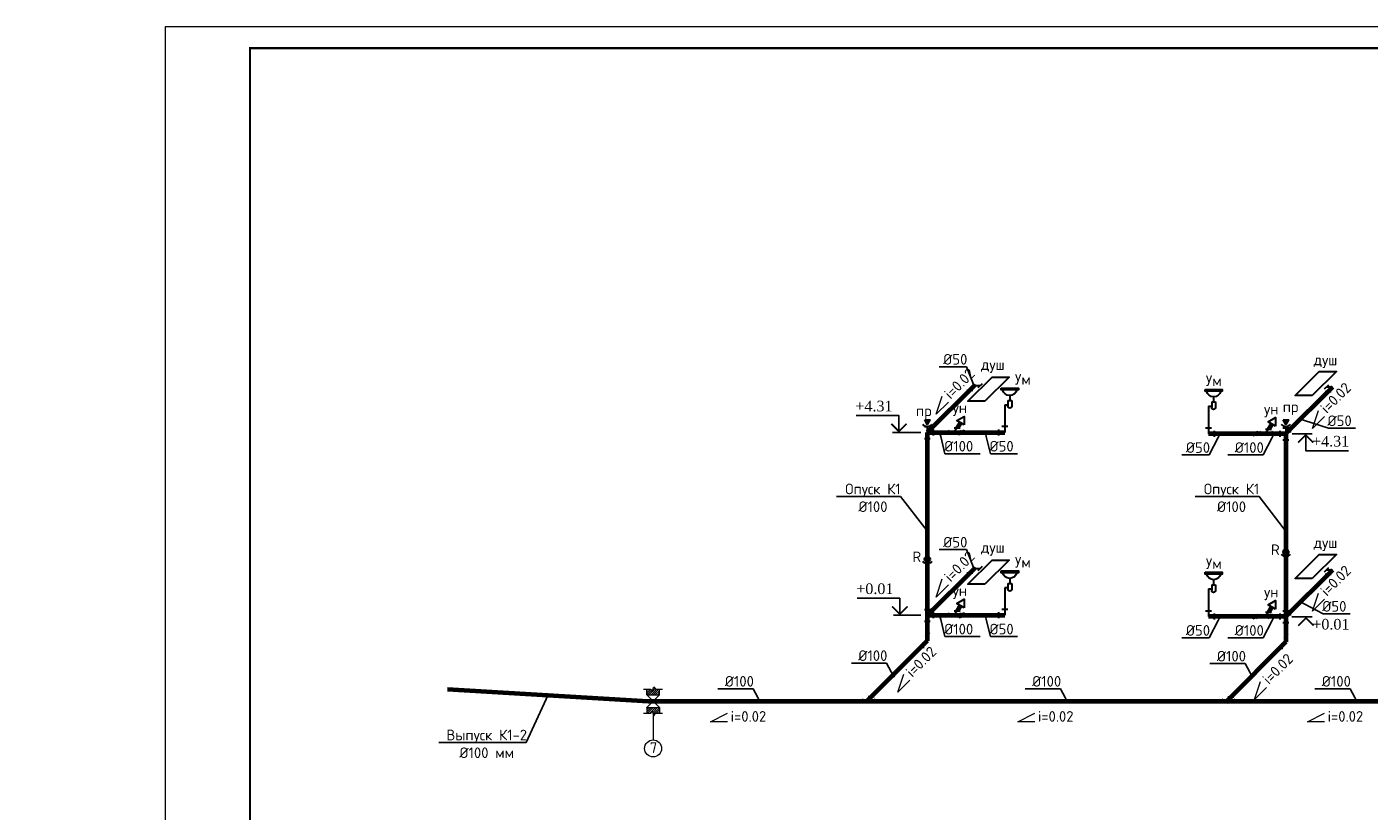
# Model space of a CAD drawing. Extents: x -4445 to 1909585, y 1860 to 289234.
# Tile 102 of 110: x 709070 to 740633, y 209371 to 227814. Entities that reach past the tile are written whole.
import ezdxf
from ezdxf import colors
from ezdxf.entities.mleader import LeaderData, LeaderLine
from ezdxf.enums import TextEntityAlignment as Align
from ezdxf.math import Vec2, Vec3

# ---------------------------------------------------------------- set-up
doc = ezdxf.new("R2010")
doc.units = 0
doc.header["$LTSCALE"] = 0.5
doc.header["$MEASUREMENT"] = 0
doc.layers.get('0').update_dxf_attribs({"linetype": 'CONTINUOUS', "lineweight": 18})
doc.layers.get('DEFPOINTS').update_dxf_attribs({"color": 2, "linetype": 'CONTINUOUS', "lineweight": 13})
doc.layers.add('U 20', color=7, linetype='CONTINUOUS')
doc.layers.add('К1', color=24, linetype='бытовая канализация', lineweight=70)
doc.styles.add('GOST', font='isocpeur.ttf')
doc.styles.add('Isocpeur', font='isocpeui.ttf', dxfattribs={"height": 250})
doc.styles.get("Standard").update_dxf_attribs({"font": 'spds.shx', "oblique": 15})
doc.styles.add('Наименование', font='times.ttf')
doc.linetypes.add('бытовая канализация', pattern='A,5,-0.5,["К1",Standard,S=0.7,R=0,X=0,Y=-0.35],-2', length=7.5)

# ---------------------------------------------------------------- blocks, each defined once
blk = doc.blocks.new('пересеч 1')
at = {"ltscale": 250}
h = blk.add_hatch(dxfattribs=at)
h.set_pattern_fill('ANSI31', color=256, scale=11.176471)
h.set_pattern_definition([(45, (324095.958, 42596.418), (-25.091892, 25.091892), [])])
h.paths.add_polyline_path([(443705, 99123), (443612, 99123), (443612, 98987), (443910, 98987), (443910, 99123), (443817, 99123), (443780, 99178), (443743, 99067)])
h.paths.add_polyline_path([(443612, 98554), (443705, 98554), (443743, 98610), (443780, 98498), (443817, 98554), (443910, 98554), (443910, 98689), (443612, 98689)])
for p, q in [((443612, 98987), (443612, 99123)), ((443910, 98987), (443910, 99123)), ((443612, 98987), (443910, 98987)), ((443612, 98689), (443612, 98554)), ((443612, 98689), (443910, 98689)), ((443910, 98689), (443910, 98554))]:
    blk.add_line(p, q, dxfattribs=at)
for points in [[(443538, 99123), (443705, 99123), (443743, 99067), (443780, 99178), (443817, 99123), (443985, 99123)], [(443538, 98554), (443705, 98554), (443743, 98610), (443780, 98498), (443817, 98554), (443985, 98554)]]:
    blk.add_lwpolyline(points, dxfattribs=at)
at = {"layer": 'DEFPOINTS', "ltscale": 250}
for p, q in [((443612, 98987), (443910, 98689)), ((443612, 98689), (443910, 98987))]:
    blk.add_line(p, q, dxfattribs=at)
blk = doc.blocks.new('_Dot')
at = {"color": 0, "linetype": 'ByBlock', "lineweight": -2}
blk.add_line((-0.5, 0), (-1, 0), dxfattribs=at)
at = {"color": 0, "linetype": 'ByBlock', "const_width": 0.5}
blk.add_lwpolyline([(-0.25, 0, 1), (0.25, 0, 1)], format="xyb", close=True, dxfattribs=at)
blk = doc.blocks.new('Умывальник схема')
at = {"color": 7, "lineweight": 30, "ltscale": 250}
for p, q in [((13263, 19024), (13263, 18903)), ((13309, 18903), (13217, 18903)), ((13217, 18903), (13217, 18770)), ((13309, 18903), (13309, 18770)), ((13384, 18805), (13309, 18805))]:
    blk.add_line(p, q, dxfattribs=at)
blk.add_lwpolyline([(13466, 19197), (13062, 19197), (13062, 19157), (13466, 19157)], close=True, dxfattribs=at)
for centre, radius, start, end in [((13264, 19196), 173, 193.0686, 346.9314), ((13263, 18770), 45.9, 180, 0.0003)]:
    blk.add_arc(centre, radius, start, end, dxfattribs=at)

msp = doc.modelspace()

# ---------------------------------------------------------------- hatches: boundary and pattern name
at = {"ltscale": 250}
h = msp.add_hatch(color=256, dxfattribs=at)
h.dxf.hatch_style = 1
h.set_gradient(color1=(0, 153, 76), color2=(0, 153, 76), tint=1)
h.paths.add_polyline_path([(730306.162, 218570.354), (730181.162, 218570.354), (730243.662, 218462.101)])
h = msp.add_hatch(color=256, dxfattribs=at)
h.dxf.hatch_style = 1
h.set_gradient(color1=(0, 153, 76), color2=(0, 153, 76), tint=1)
h.paths.add_polyline_path([(738737.299, 218570.354), (738612.299, 218570.354), (738674.799, 218462.101)])

# ---------------------------------------------------------------- linework, layer by layer
at = {"color": 26, "lineweight": 30, "ltscale": 250}
for p, q in [((731342.955, 219372.387), (731243.96, 219273.392)), ((731482.955, 219372.387), (731342.955, 219372.387)), ((731532.453, 219421.884), (731433.458, 219322.889)), ((739676.839, 219390.915), (739577.844, 219291.92)), ((731173.96, 219273.392), (731313.96, 219273.392)), ((739598.347, 219242.423), (739738.347, 219242.423)), ((739767.341, 219341.418), (739627.341, 219341.418)), ((739668.347, 219242.423), (739767.341, 219341.418)), ((732062.995, 218926.469), (732062.995, 218276.469)), ((736855.466, 218895.5), (736855.466, 218245.5)), ((730342.657, 218445.464), (730342.657, 218305.464)), ((730173.662, 218416.469), (730313.662, 218416.469)), ((730173.662, 218136.469), (730313.662, 218136.469)), ((730243.662, 218416.469), (730243.662, 218136.469)), ((730243.662, 218276.469), (730342.657, 218375.464)), ((730243.662, 218276.469), (730383.662, 218276.469)), ((730383.662, 218346.469), (730383.662, 218206.469)), ((730755.705, 218325.966), (730656.71, 218226.971)), ((730706.208, 218276.469), (730986.208, 218276.469)), ((730846.208, 218276.469), (730945.203, 218375.464)), ((731015.203, 218375.464), (730875.203, 218375.464)), ((731035.705, 218325.966), (730936.71, 218226.971)), ((731085.705, 218325.966), (730986.71, 218226.971)), ((731922.995, 218206.469), (731922.995, 218346.469)), ((732062.995, 218276.469), (731922.995, 218276.469)), ((732132.995, 218416.469), (731992.995, 218416.469)), ((732062.995, 218416.469), (732062.995, 218276.469)), ((736785.466, 218385.5), (736925.466, 218385.5)), ((736855.466, 218385.5), (736855.466, 218245.5)), ((736855.466, 218245.5), (736995.466, 218245.5)), ((736995.466, 218175.5), (736995.466, 218315.5)), ((738025.051, 218294.997), (737926.056, 218196.003)), ((738077.451, 218294.997), (737978.456, 218196.003)), ((738027.954, 218245.5), (738307.954, 218245.5)), ((738167.954, 218245.5), (738266.949, 218344.495)), ((738336.949, 218344.495), (738196.949, 218344.495)), ((738357.451, 218294.997), (738258.456, 218196.003)), ((738534.799, 218315.5), (738534.799, 218175.5)), ((738674.799, 218245.5), (738534.799, 218245.5)), ((738604.799, 218385.5), (738744.799, 218385.5)), ((738604.799, 218105.5), (738744.799, 218105.5)), ((738674.799, 218385.5), (738674.799, 218105.5)), ((738674.799, 218245.5), (738773.794, 218344.495)), ((738773.794, 218414.495), (738773.794, 218274.495)), ((731173.96, 214973.392), (731313.96, 214973.392)), ((731342.955, 215072.387), (731243.96, 214973.392)), ((731482.955, 215072.387), (731342.955, 215072.387)), ((731532.453, 215121.884), (731433.458, 215022.889)), ((739676.839, 215090.915), (739577.844, 214991.92)), ((739767.341, 215041.418), (739627.341, 215041.418)), ((739668.347, 214942.423), (739767.341, 215041.418)), ((739598.347, 214942.423), (739738.347, 214942.423)), ((732062.995, 214626.469), (732062.995, 213976.469)), ((736855.466, 214595.5), (736855.466, 213945.5)), ((730173.662, 214116.469), (730313.662, 214116.469)), ((730243.662, 214116.469), (730243.662, 213836.469)), ((730243.662, 213976.469), (730342.657, 214075.464)), ((730342.657, 214145.464), (730342.657, 214005.464)), ((730383.662, 214046.469), (730383.662, 213906.469)), ((730755.705, 214025.966), (730656.71, 213926.971)), ((730846.208, 213976.469), (730945.203, 214075.464)), ((731015.203, 214075.464), (730875.203, 214075.464)), ((731035.705, 214025.966), (730936.71, 213926.971)), ((731085.705, 214025.966), (730986.71, 213926.971)), ((731922.995, 213906.469), (731922.995, 214046.469)), ((732132.995, 214116.469), (731992.995, 214116.469)), ((732062.995, 214116.469), (732062.995, 213976.469)), ((736785.466, 214085.5), (736925.466, 214085.5)), ((736855.466, 214085.5), (736855.466, 213945.5)), ((736995.466, 213875.5), (736995.466, 214015.5)), ((738167.954, 213945.5), (738266.949, 214044.495)), ((738336.949, 214044.495), (738196.949, 214044.495)), ((738534.799, 214015.5), (738534.799, 213875.5)), ((738604.799, 214085.5), (738744.799, 214085.5)), ((738674.799, 214085.5), (738674.799, 213805.5)), ((738674.799, 213945.5), (738773.794, 214044.495)), ((738773.794, 214114.495), (738773.794, 213974.495)), ((730173.662, 213836.469), (730313.662, 213836.469)), ((730243.662, 213976.469), (730383.662, 213976.469)), ((730706.208, 213976.469), (730986.208, 213976.469)), ((732062.995, 213976.469), (731922.995, 213976.469)), ((736855.466, 213945.5), (736995.466, 213945.5)), ((738025.051, 213994.997), (737926.056, 213896.003)), ((738077.451, 213994.997), (737978.456, 213896.003)), ((738027.954, 213945.5), (738307.954, 213945.5)), ((738357.451, 213994.997), (738258.456, 213896.003)), ((738674.799, 213945.5), (738534.799, 213945.5)), ((738604.799, 213805.5), (738744.799, 213805.5)), ((730243.662, 213376.469), (730144.667, 213277.474)), ((730293.159, 213565.966), (730194.164, 213466.971)), ((730243.662, 213376.469), (730243.662, 213516.469)), ((738724.297, 213538.373), (738625.302, 213439.378)), ((738674.799, 213348.875), (738674.799, 213488.875)), ((730144.667, 213347.474), (730144.667, 213207.474)), ((738674.799, 213348.875), (738575.804, 213249.881)), ((738575.804, 213319.881), (738575.804, 213179.881)), ((728733.703, 212006.51), (728634.708, 211907.515)), ((728684.205, 211957.012), (728964.205, 211957.012)), ((728824.205, 211957.012), (728923.2, 212056.007)), ((728993.2, 212056.007), (728853.2, 212056.007)), ((729013.703, 212006.51), (728914.708, 211907.515)), ((737191.586, 212005.662), (737092.591, 211906.667)), ((737142.089, 211956.165), (737422.089, 211956.165)), ((737282.089, 211956.165), (737381.084, 212055.16)), ((737451.084, 212055.16), (737311.084, 212055.16)), ((737471.586, 212005.662), (737372.591, 211906.667))]:
    msp.add_line(p, q, dxfattribs=at)
at = {"ltscale": 250}
msp.add_line((723795.518, 211671.851), (723795.518, 211046.851), dxfattribs=at)
at = {"linetype": 'ByBlock', "lineweight": 20, "ltscale": 10}
msp.add_lwpolyline([(712318.621, 185814.276), (771718.621, 185814.276), (771718.621, 227814.276), (712318.621, 227814.276)], close=True, dxfattribs=at)
msp.add_lwpolyline([(712318.621, 185814.276), (771718.621, 185814.276), (771718.621, 227814.276), (712318.621, 227814.276)], close=True, dxfattribs=at)
at = {"ltscale": 10, "const_width": 50}
msp.add_lwpolyline([(714318.621, 186314.276), (771218.621, 186314.276), (771218.621, 227314.276), (714318.621, 227314.276)], close=True, dxfattribs=at)
msp.add_lwpolyline([(714318.621, 186314.276), (771218.621, 186314.276), (771218.621, 227314.276), (714318.621, 227314.276)], close=True, dxfattribs=at)
at = {"lineweight": 30, "ltscale": 250}
for points in [[(739295.461, 219141.907), (738895.461, 219141.907), (739461.146, 219707.593), (739861.146, 219707.593), (739295.461, 219141.907)], [(731599.365, 219009.726), (731199.365, 219009.726), (731765.05, 219575.412), (732165.05, 219575.412), (731599.365, 219009.726)], [(731599.365, 214709.726), (731199.365, 214709.726), (731765.05, 215275.412), (732165.05, 215275.412), (731599.365, 214709.726)], [(739295.461, 214841.907), (738895.461, 214841.907), (739461.146, 215407.593), (739861.146, 215407.593), (739295.461, 214841.907)]]:
    msp.add_lwpolyline(points, dxfattribs=at)
at = {"ltscale": 250}
for points in [[(730737.65, 218989.612), (730454.808, 218706.769), (730596.229, 219131.033)], [(739585.096, 218653.243), (739302.254, 218370.4), (739443.675, 218794.664)], [(730737.65, 214689.612), (730454.808, 214406.769), (730596.229, 214831.033)], [(739585.096, 214353.243), (739302.254, 214070.4), (739443.675, 214494.664)], [(729835.457, 212448.862), (729552.614, 212166.019), (729694.035, 212590.283)], [(738222.261, 212281.123), (737939.418, 211998.28), (738080.84, 212422.544)], [(725543.846, 211474.065), (725143.846, 211474.065), (725543.846, 211674.065)], [(732769.346, 211474.065), (732369.346, 211474.065), (732769.346, 211674.065)], [(739581.246, 211474.065), (739181.246, 211474.065), (739581.246, 211674.065)]]:
    msp.add_lwpolyline(points, dxfattribs=at)
at = {"lineweight": 30, "ltscale": 250}
for points in [[(730181.162, 218570.354), (730306.162, 218570.354), (730243.662, 218462.101)], [(738612.299, 218570.354), (738737.299, 218570.354), (738674.799, 218462.101)]]:
    msp.add_lwpolyline(points, close=True, dxfattribs=at)
at = {"color": 7, "lineweight": 30, "ltscale": 250}
for points in [[(731106.805, 218455.368), (730933.6, 218555.368), (731106.805, 218655.368), (731106.805, 218455.368)], [(738428.551, 218424.399), (738255.346, 218524.399), (738428.551, 218624.399), (738428.551, 218424.399)], [(731106.805, 214155.368), (730933.6, 214255.368), (731106.805, 214355.368), (731106.805, 214155.368)], [(738428.551, 214124.399), (738255.346, 214224.399), (738428.551, 214324.399), (738428.551, 214124.399)]]:
    msp.add_lwpolyline(points, dxfattribs=at)
at = {"color": 26, "lineweight": 30, "ltscale": 250}
for points in [[(730986.71, 218226.971), (731187.808, 218276.469), (731085.705, 218325.966)], [(737926.056, 218196.003), (737816.854, 218245.5), (738025.051, 218294.997)], [(730986.71, 213926.971), (731187.808, 213976.469), (731085.705, 214025.966)], [(737926.056, 213896.003), (737816.854, 213945.5), (738025.051, 213994.997)]]:
    msp.add_lwpolyline(points, dxfattribs=at)
at = {"lineweight": 30, "ltscale": 250}
for centre in [(730243.662, 215296.927), (738674.799, 215462.98)]:
    msp.add_circle(centre, 65, dxfattribs=at)
at = {"ltscale": 250}
msp.add_circle((723795.518, 210846.851), 200, dxfattribs=at)
at = {"lineweight": 30, "ltscale": 250}
for centre in [(730243.662, 218548.436), (738674.799, 218548.436), (738674.799, 215492.43), (730243.662, 215326.378)]:
    msp.add_arc(centre, 131.967, 215.0235706, 324.9764294, dxfattribs=at)
at = {"layer": 'U 20', "color": 1}
for p, q in [((730092.815, 218272.246), (729425.166, 218272.246)), ((738821.424, 218245.5), (739290.818, 218245.5)), ((730093.662, 213976.469), (729446.466, 213976.469)), ((738817.201, 213941.277), (739296.418, 213941.277))]:
    msp.add_line(p, q, dxfattribs=at)
for points in [[(729575.166, 218272.246), (729575.166, 218672.246), (728570.984, 218672.246)], [(739140.818, 218245.5), (739140.818, 217845.5), (740145, 217845.5)], [(729596.466, 213976.469), (729596.466, 214376.469), (728592.284, 214376.469)]]:
    msp.add_lwpolyline(points, dxfattribs=at)
for points in [[(729755.166, 218480.526, 40, 40, 0), (729575.166, 218300.526, 40, 40, 0), (729395.166, 218480.526, 40, 40, 0)], [(738960.818, 218037.22, 40, 40, 0), (739140.818, 218217.22, 40, 40, 0), (739320.818, 218037.22, 40, 40, 0)], [(729776.466, 214184.749, 40, 40, 0), (729596.466, 214004.749, 40, 40, 0), (729416.466, 214184.749, 40, 40, 0)], [(738966.418, 213732.997, 40, 40, 0), (739146.418, 213912.997, 40, 40, 0), (739326.418, 213732.997, 40, 40, 0)]]:
    msp.add_lwpolyline(points, format="xyseb", dxfattribs=at)
at = {"layer": 'К1', "ltscale": 750}
for p, q in [((731342.955, 219372.387), (730242.815, 218272.246)), ((739767.341, 219341.418), (738667.201, 218241.277)), ((730243.662, 218276.469), (732062.995, 218276.469)), ((738674.799, 218245.5), (736855.466, 218245.5)), ((731342.955, 215072.387), (730242.815, 213972.246)), ((739767.341, 215041.418), (738667.201, 213941.277)), ((730243.662, 213976.469), (730242.815, 213375.622)), ((730243.662, 213976.469), (732062.995, 213976.469)), ((738674.799, 213945.5), (736855.466, 213945.5)), ((738674.799, 213945.5), (738674.799, 213348.875)), ((718960.446, 212239.008), (723677.603, 211956.165))]:
    msp.add_line(p, q, dxfattribs=at)
at = {"layer": 'К1', "ltscale": 250}
for p, q in [((731020.203, 218505.368), (730945.203, 218375.464)), ((738341.949, 218474.399), (738266.949, 218344.495)), ((731020.203, 214205.368), (730945.203, 214075.464)), ((738341.949, 214174.399), (738266.949, 214044.495))]:
    msp.add_line(p, q, dxfattribs=at)
at = {"layer": 'К1', "ltscale": 500}
for p, q in [((730243.662, 218276.469), (730243.662, 213976.469)), ((738674.799, 218248.875), (738674.799, 213948.875)), ((730242.815, 213375.622), (728823.358, 211956.165)), ((738674.799, 213348.875), (737255.343, 211929.419)), ((723677.603, 211956.165), (768253.457, 211956.165))]:
    msp.add_line(p, q, dxfattribs=at)

# ---------------------------------------------------------------- block references
at = {"xscale": -1}
for p in [(745446.562, 200121.51), (750239.034, 200090.541), (745446.562, 195821.51), (750239.034, 195790.541)]:
    msp.add_blockref('Умывальник схема', p, dxfattribs=at)
msp.add_blockref('пересеч 1', (280034.349, 113117.901))

# ---------------------------------------------------------------- texts
at = {"style": 'GOST'}
for p in [(739327.404, 219856.35), (731504.808, 219746.169), (731504.808, 215446.169), (739327.404, 215556.35)]:
    msp.add_text('душ', height=250, dxfattribs=at).set_placement(p)
at = {"color": 7, "lineweight": 30, "ltscale": 250, "style": 'GOST'}
for p in [(730790.501, 219042.462), (739637.947, 218706.093), (730790.501, 214742.462), (739637.947, 214406.093), (729888.307, 212501.713), (738275.112, 212333.973)]:
    msp.add_text('i=0.02', height=250, rotation=45, dxfattribs=at).set_placement(p)
for s, p in [('Ум', (732303.308, 219398.671)), ('Ум', (736791.987, 219367.702)), ('пр', (729975.443, 218658.633)), ('ун', (730839.847, 218731.205)), ('ун', (738161.593, 218700.236)), ('пр', (738601.118, 218754.78)), ('Ум', (732303.308, 215098.671)), ('Ум', (736791.987, 215067.702)), ('ун', (730839.847, 214431.205)), ('ун', (738161.593, 214400.236)), ('i=0.02', (725618.588, 211474.065)), ('i=0.02', (732844.088, 211474.065)), ('i=0.02', (739655.988, 211474.065))]:
    msp.add_text(s, height=250, dxfattribs=at).set_placement(p)
at = {"linetype": 'ByBlock', "lineweight": 30, "ltscale": 250, "style": 'GOST'}
for p in [(738322.908, 215393.113), (729891.771, 215227.06)]:
    msp.add_text('R', height=250, dxfattribs=at).set_placement(p)
at = {"color": 0, "ltscale": 250, "style": 'GOST'}
msp.add_text('7', height=250, dxfattribs=at).set_placement((723717.917, 210740.001))
at = {"color": 7, "lineweight": 50, "insert": (137865.356, 214414.276), "char_height": 250, "width": 8000, "attachment_point": 4, "style": 'Isocpeur'}
msp.add_mtext('\\pi697.72727;{\\C0;Ведомость рабочих чертежей основного \\P\\pi3150.85227;комплекта}', dxfattribs=at)
at = {"layer": 'U 20', "color": 7, "style": 'Наименование'}
for s, p in [('+4.31', (729425.166, 218772.246)), ('+0.01', (729446.466, 214476.469))]:
    msp.add_text(s, height=250, dxfattribs=at).set_placement(p, align=Align.RIGHT)
for s, p in [('+4.31', (739290.818, 217945.5)), ('+0.01', (739296.418, 213641.277))]:
    msp.add_text(s, height=250, dxfattribs=at).set_placement(p)

# ---------------------------------------------------------------- leaders
ml = msp.add_multileader_mtext('Standard')
ml.set_content('%%C50', color=256, style='GOST')
ml.set_leader_properties()
ml.set_arrow_properties(name='DOT')
ml.build(insert=Vec2(0, 0))
ml.multileader.update_dxf_attribs({"text_left_attachment_type": 6, "text_right_attachment_type": 6, "dogleg_length": 0.001, "arrow_head_size": 100, "scale": 100})
ctx = ml.context
ctx.base_point, ctx.scale, ctx.char_height, ctx.arrow_head_size, ctx.landing_gap_size, ctx.plane_origin = Vec3(730637.908, 219820.869), 100, 250, 100, 0, Vec3(731342.955, 219372.387)
ctx.left_attachment, ctx.right_attachment, ctx.text_align_type = 6, 6, 1
notes = []
notes.append((ctx, [(1, (1, 1, 0), (731163.008, 219820.869), (-1, 0), 0.1, [(0, [(731342.955, 219372.387)], 0, [])])]))
ctx.mtext.insert, ctx.mtext.alignment, ctx.mtext.flow_direction = Vec3(730900.408, 220120.869), 2, 5
ml = msp.add_multileader_mtext('Standard')
ml.set_content('%%C50', color=256, style='GOST')
ml.set_leader_properties()
ml.set_arrow_properties(name='DOT')
ml.build(insert=Vec2(0, 0))
ml.multileader.update_dxf_attribs({"text_left_attachment_type": 6, "text_right_attachment_type": 6, "dogleg_length": 0.001, "arrow_head_size": 100, "scale": 100})
ctx = ml.context
ctx.base_point, ctx.scale, ctx.char_height, ctx.arrow_head_size, ctx.landing_gap_size, ctx.plane_origin = Vec3(739674.818, 218376.18), 100, 250, 100, 0, Vec3(739015.739, 218589.815)
ctx.left_attachment, ctx.right_attachment, ctx.text_align_type = 6, 6, 1
notes.append((ctx, [(0, (1, 1, 0), (739674.718, 218376.18), (1, 0), 0.1, [(0, [(739015.739, 218589.815)], 0, [])])]))
ctx.mtext.insert, ctx.mtext.alignment, ctx.mtext.flow_direction = Vec3(739937.318, 218676.18), 2, 5
ml = msp.add_multileader_mtext('Standard')
ml.set_content('%%C100', color=256, style='GOST')
ml.set_leader_properties()
ml.set_arrow_properties(name='DOT')
ml.build(insert=Vec2(0, 0))
ml.multileader.update_dxf_attribs({"text_left_attachment_type": 6, "text_right_attachment_type": 6, "dogleg_length": 0.001, "arrow_head_size": 100, "scale": 100})
ctx = ml.context
ctx.base_point, ctx.scale, ctx.char_height, ctx.arrow_head_size, ctx.landing_gap_size, ctx.plane_origin = Vec3(730655.908, 217777.369), 100, 250, 100, 0, Vec3(730535.808, 218276.469)
ctx.left_attachment, ctx.right_attachment, ctx.text_align_type = 6, 6, 1
notes.append((ctx, [(0, (1, 1, 0), (730655.808, 217777.369), (1, 0), 0.1, [(0, [(730535.808, 218276.469)], 0, [])])]))
ctx.mtext.insert, ctx.mtext.alignment, ctx.mtext.flow_direction = Vec3(730980.908, 218077.369), 2, 5
ml = msp.add_multileader_mtext('Standard')
ml.set_content('%%C50', color=256, style='GOST')
ml.set_leader_properties()
ml.set_arrow_properties(name='DOT')
ml.build(insert=Vec2(0, 0))
ml.multileader.update_dxf_attribs({"text_left_attachment_type": 6, "text_right_attachment_type": 6, "dogleg_length": 0.001, "arrow_head_size": 100, "scale": 100})
ctx = ml.context
ctx.base_point, ctx.scale, ctx.char_height, ctx.arrow_head_size, ctx.landing_gap_size, ctx.plane_origin = Vec3(731725.608, 217777.369), 100, 250, 100, 0, Vec3(731605.508, 218276.469)
ctx.left_attachment, ctx.right_attachment, ctx.text_align_type = 6, 6, 1
notes.append((ctx, [(0, (1, 1, 0), (731725.508, 217777.369), (1, 0), 0.1, [(0, [(731605.508, 218276.469)], 0, [])])]))
ctx.mtext.insert, ctx.mtext.alignment, ctx.mtext.flow_direction = Vec3(731988.108, 218077.369), 2, 5
ml = msp.add_multileader_mtext('Standard')
ml.set_content('%%C50', color=256, style='GOST')
ml.set_leader_properties()
ml.set_arrow_properties(name='DOT')
ml.build(insert=Vec2(0, 0))
ml.multileader.update_dxf_attribs({"text_left_attachment_type": 6, "text_right_attachment_type": 6, "dogleg_length": 0.001, "arrow_head_size": 100, "scale": 100})
ctx = ml.context
ctx.base_point, ctx.scale, ctx.char_height, ctx.arrow_head_size, ctx.landing_gap_size, ctx.plane_origin = Vec3(736344.654, 217746.4), 100, 250, 100, 0, Vec3(737126.754, 218245.5)
ctx.left_attachment, ctx.right_attachment, ctx.text_align_type = 6, 6, 1
notes.append((ctx, [(1, (1, 1, 0), (736869.754, 217746.4), (-1, 0), 0.1, [(0, [(737126.754, 218245.5)], 0, [])])]))
ctx.mtext.insert, ctx.mtext.alignment, ctx.mtext.flow_direction = Vec3(736607.154, 218046.4), 2, 5
ml = msp.add_multileader_mtext('Standard')
ml.set_content('%%C100', color=256, style='GOST')
ml.set_leader_properties()
ml.set_arrow_properties(name='DOT')
ml.build(insert=Vec2(0, 0))
ml.multileader.update_dxf_attribs({"text_left_attachment_type": 6, "text_right_attachment_type": 6, "dogleg_length": 0.001, "arrow_head_size": 100, "scale": 100})
ctx = ml.context
ctx.base_point, ctx.scale, ctx.char_height, ctx.arrow_head_size, ctx.landing_gap_size, ctx.plane_origin = Vec3(737488.854, 217746.4), 100, 250, 100, 0, Vec3(738395.954, 218245.5)
ctx.left_attachment, ctx.right_attachment, ctx.text_align_type = 6, 6, 1
notes.append((ctx, [(1, (1, 1, 0), (738138.954, 217746.4), (-1, 0), 0.1, [(0, [(738395.954, 218245.5)], 0, [])])]))
ctx.mtext.insert, ctx.mtext.alignment, ctx.mtext.flow_direction = Vec3(737813.854, 218046.4), 2, 5
ml = msp.add_multileader_mtext('Standard')
ml.set_content('Опуск К1\\P%%C100', color=256, style='GOST')
ml.set_leader_properties()
ml.set_arrow_properties(name='DOT')
ml.build(insert=Vec2(0, 0))
ml.multileader.update_dxf_attribs({"text_left_attachment_type": 6, "text_right_attachment_type": 6, "dogleg_length": 0.001, "arrow_head_size": 100, "scale": 100})
ctx = ml.context
ctx.base_point, ctx.scale, ctx.char_height, ctx.arrow_head_size, ctx.landing_gap_size, ctx.plane_origin = Vec3(728314.783, 216772.442), 100, 250, 100, 0, Vec3(730243.662, 215956.027)
ctx.left_attachment, ctx.right_attachment, ctx.text_align_type = 6, 6, 1
notes.append((ctx, [(1, (1, 1, 0), (729614.883, 216772.442), (-1, 0), 0.1, [(0, [(730243.662, 215956.027)], 0, [])])]))
ctx.mtext.insert, ctx.mtext.alignment, ctx.mtext.flow_direction = Vec3(728964.783, 217072.442), 2, 5
ml = msp.add_multileader_mtext('Standard')
ml.set_content('Опуск К1\\P%%C100', color=256, style='GOST')
ml.set_leader_properties()
ml.set_arrow_properties(name='DOT')
ml.build(insert=Vec2(0, 0))
ml.multileader.update_dxf_attribs({"text_left_attachment_type": 6, "text_right_attachment_type": 6, "dogleg_length": 0.001, "arrow_head_size": 100, "scale": 100})
ctx = ml.context
ctx.base_point, ctx.scale, ctx.char_height, ctx.arrow_head_size, ctx.landing_gap_size, ctx.plane_origin = Vec3(736745.92, 216772.442), 100, 250, 100, 0, Vec3(738674.799, 215956.027)
ctx.left_attachment, ctx.right_attachment, ctx.text_align_type = 6, 6, 1
notes.append((ctx, [(1, (1, 1, 0), (738046.02, 216772.442), (-1, 0), 0.1, [(0, [(738674.799, 215956.027)], 0, [])])]))
ctx.mtext.insert, ctx.mtext.alignment, ctx.mtext.flow_direction = Vec3(737395.92, 217072.442), 2, 5
ml = msp.add_multileader_mtext('Standard')
ml.set_content('%%C50', color=256, style='GOST')
ml.set_leader_properties()
ml.set_arrow_properties(name='DOT')
ml.build(insert=Vec2(0, 0))
ml.multileader.update_dxf_attribs({"text_left_attachment_type": 6, "text_right_attachment_type": 6, "dogleg_length": 0.001, "arrow_head_size": 100, "scale": 100})
ctx = ml.context
ctx.base_point, ctx.scale, ctx.char_height, ctx.arrow_head_size, ctx.landing_gap_size, ctx.plane_origin = Vec3(730637.908, 215520.869), 100, 250, 100, 0, Vec3(731342.955, 215072.387)
ctx.left_attachment, ctx.right_attachment, ctx.text_align_type = 6, 6, 1
notes.append((ctx, [(1, (1, 1, 0), (731163.008, 215520.869), (-1, 0), 0.1, [(0, [(731342.955, 215072.387)], 0, [])])]))
ctx.mtext.insert, ctx.mtext.alignment, ctx.mtext.flow_direction = Vec3(730900.408, 215820.869), 2, 5
ml = msp.add_multileader_mtext('Standard')
ml.set_content('%%C50', color=256, style='GOST')
ml.set_leader_properties()
ml.set_arrow_properties(name='DOT')
ml.build(insert=Vec2(0, 0))
ml.multileader.update_dxf_attribs({"text_left_attachment_type": 6, "text_right_attachment_type": 6, "dogleg_length": 0.001, "arrow_head_size": 100, "scale": 100})
ctx = ml.context
ctx.base_point, ctx.scale, ctx.char_height, ctx.arrow_head_size, ctx.landing_gap_size, ctx.plane_origin = Vec3(739551.226, 214012.572), 100, 250, 100, 0, Vec3(739015.739, 214289.815)
ctx.left_attachment, ctx.right_attachment, ctx.text_align_type = 6, 6, 1
notes.append((ctx, [(0, (1, 1, 0), (739551.126, 214012.572), (1, 0), 0.1, [(0, [(739015.739, 214289.815)], 0, [])])]))
ctx.mtext.insert, ctx.mtext.alignment, ctx.mtext.flow_direction = Vec3(739813.726, 214312.572), 2, 5
ml = msp.add_multileader_mtext('Standard')
ml.set_content('%%C100', color=256, style='GOST')
ml.set_leader_properties()
ml.set_arrow_properties(name='DOT')
ml.build(insert=Vec2(0, 0))
ml.multileader.update_dxf_attribs({"text_left_attachment_type": 6, "text_right_attachment_type": 6, "dogleg_length": 0.001, "arrow_head_size": 100, "scale": 100})
ctx = ml.context
ctx.base_point, ctx.scale, ctx.char_height, ctx.arrow_head_size, ctx.landing_gap_size, ctx.plane_origin = Vec3(730655.908, 213477.369), 100, 250, 100, 0, Vec3(730535.808, 213976.469)
ctx.left_attachment, ctx.right_attachment, ctx.text_align_type = 6, 6, 1
notes.append((ctx, [(0, (1, 1, 0), (730655.808, 213477.369), (1, 0), 0.1, [(0, [(730535.808, 213976.469)], 0, [])])]))
ctx.mtext.insert, ctx.mtext.alignment, ctx.mtext.flow_direction = Vec3(730980.908, 213777.369), 2, 5
ml = msp.add_multileader_mtext('Standard')
ml.set_content('%%C50', color=256, style='GOST')
ml.set_leader_properties()
ml.set_arrow_properties(name='DOT')
ml.build(insert=Vec2(0, 0))
ml.multileader.update_dxf_attribs({"text_left_attachment_type": 6, "text_right_attachment_type": 6, "dogleg_length": 0.001, "arrow_head_size": 100, "scale": 100})
ctx = ml.context
ctx.base_point, ctx.scale, ctx.char_height, ctx.arrow_head_size, ctx.landing_gap_size, ctx.plane_origin = Vec3(731725.608, 213477.369), 100, 250, 100, 0, Vec3(731605.508, 213976.469)
ctx.left_attachment, ctx.right_attachment, ctx.text_align_type = 6, 6, 1
notes.append((ctx, [(0, (1, 1, 0), (731725.508, 213477.369), (1, 0), 0.1, [(0, [(731605.508, 213976.469)], 0, [])])]))
ctx.mtext.insert, ctx.mtext.alignment, ctx.mtext.flow_direction = Vec3(731988.108, 213777.369), 2, 5
ml = msp.add_multileader_mtext('Standard')
ml.set_content('%%C50', color=256, style='GOST')
ml.set_leader_properties()
ml.set_arrow_properties(name='DOT')
ml.build(insert=Vec2(0, 0))
ml.multileader.update_dxf_attribs({"text_left_attachment_type": 6, "text_right_attachment_type": 6, "dogleg_length": 0.001, "arrow_head_size": 100, "scale": 100})
ctx = ml.context
ctx.base_point, ctx.scale, ctx.char_height, ctx.arrow_head_size, ctx.landing_gap_size, ctx.plane_origin = Vec3(736344.654, 213446.4), 100, 250, 100, 0, Vec3(737126.754, 213945.5)
ctx.left_attachment, ctx.right_attachment, ctx.text_align_type = 6, 6, 1
notes.append((ctx, [(1, (1, 1, 0), (736869.754, 213446.4), (-1, 0), 0.1, [(0, [(737126.754, 213945.5)], 0, [])])]))
ctx.mtext.insert, ctx.mtext.alignment, ctx.mtext.flow_direction = Vec3(736607.154, 213746.4), 2, 5
ml = msp.add_multileader_mtext('Standard')
ml.set_content('%%C100', color=256, style='GOST')
ml.set_leader_properties()
ml.set_arrow_properties(name='DOT')
ml.build(insert=Vec2(0, 0))
ml.multileader.update_dxf_attribs({"text_left_attachment_type": 6, "text_right_attachment_type": 6, "dogleg_length": 0.001, "arrow_head_size": 100, "scale": 100})
ctx = ml.context
ctx.base_point, ctx.scale, ctx.char_height, ctx.arrow_head_size, ctx.landing_gap_size, ctx.plane_origin = Vec3(737488.854, 213446.4), 100, 250, 100, 0, Vec3(738395.954, 213945.5)
ctx.left_attachment, ctx.right_attachment, ctx.text_align_type = 6, 6, 1
notes.append((ctx, [(1, (1, 1, 0), (738138.954, 213446.4), (-1, 0), 0.1, [(0, [(738395.954, 213945.5)], 0, [])])]))
ctx.mtext.insert, ctx.mtext.alignment, ctx.mtext.flow_direction = Vec3(737813.854, 213746.4), 2, 5
ml = msp.add_multileader_mtext('Standard')
ml.set_content('%%C100', color=256, style='GOST')
ml.set_leader_properties()
ml.set_arrow_properties(name='DOT')
ml.build(insert=Vec2(0, 0))
ml.multileader.update_dxf_attribs({"text_left_attachment_type": 6, "text_right_attachment_type": 6, "dogleg_length": 0.001, "arrow_head_size": 100, "scale": 100})
ctx = ml.context
ctx.base_point, ctx.scale, ctx.char_height, ctx.arrow_head_size, ctx.landing_gap_size, ctx.plane_origin = Vec3(728637.314, 212852.819), 100, 250, 100, 0, Vec3(729441.157, 212559.977)
ctx.left_attachment, ctx.right_attachment, ctx.text_align_type = 6, 6, 1
notes.append((ctx, [(1, (1, 1, 0), (729287.414, 212852.819), (-1, 0), 0.1, [(0, [(729441.157, 212559.977)], 0, [])])]))
ctx.mtext.insert, ctx.mtext.alignment, ctx.mtext.flow_direction = Vec3(728962.314, 213152.819), 2, 5
ml = msp.add_multileader_mtext('Standard')
ml.set_content('%%C100', color=256, style='GOST')
ml.set_leader_properties()
ml.set_arrow_properties(name='DOT')
ml.build(insert=Vec2(0, 0))
ml.multileader.update_dxf_attribs({"text_left_attachment_type": 6, "text_right_attachment_type": 6, "dogleg_length": 0.001, "arrow_head_size": 100, "scale": 100})
ctx = ml.context
ctx.base_point, ctx.scale, ctx.char_height, ctx.arrow_head_size, ctx.landing_gap_size, ctx.plane_origin = Vec3(737069.318, 212840.08), 100, 250, 100, 0, Vec3(737873.161, 212547.237)
ctx.left_attachment, ctx.right_attachment, ctx.text_align_type = 6, 6, 1
notes.append((ctx, [(1, (1, 1, 0), (737719.418, 212840.08), (-1, 0), 0.1, [(0, [(737873.161, 212547.237)], 0, [])])]))
ctx.mtext.insert, ctx.mtext.alignment, ctx.mtext.flow_direction = Vec3(737394.318, 213140.08), 2, 5
ml = msp.add_multileader_mtext('Standard')
ml.set_content('%%C100', color=256, style='GOST')
ml.set_leader_properties()
ml.set_arrow_properties(name='DOT')
ml.build(insert=Vec2(0, 0))
ml.multileader.update_dxf_attribs({"text_left_attachment_type": 6, "text_right_attachment_type": 6, "dogleg_length": 0.001, "arrow_head_size": 100, "scale": 100})
ctx = ml.context
ctx.base_point, ctx.scale, ctx.char_height, ctx.arrow_head_size, ctx.landing_gap_size, ctx.plane_origin = Vec3(725498.703, 212249.008), 100, 250, 100, 0, Vec3(726302.546, 211956.165)
ctx.left_attachment, ctx.right_attachment, ctx.text_align_type = 6, 6, 1
notes.append((ctx, [(1, (1, 1, 0), (726148.803, 212249.008), (-1, 0), 0.1, [(0, [(726302.546, 211956.165)], 0, [])])]))
ctx.mtext.insert, ctx.mtext.alignment, ctx.mtext.flow_direction = Vec3(725823.703, 212549.008), 2, 5
ml = msp.add_multileader_mtext('Standard')
ml.set_content('%%C100', color=256, style='GOST')
ml.set_leader_properties()
ml.set_arrow_properties(name='DOT')
ml.build(insert=Vec2(0, 0))
ml.multileader.update_dxf_attribs({"text_left_attachment_type": 6, "text_right_attachment_type": 6, "dogleg_length": 0.001, "arrow_head_size": 100, "scale": 100})
ctx = ml.context
ctx.base_point, ctx.scale, ctx.char_height, ctx.arrow_head_size, ctx.landing_gap_size, ctx.plane_origin = Vec3(732724.203, 212249.008), 100, 250, 100, 0, Vec3(733528.046, 211956.165)
ctx.left_attachment, ctx.right_attachment, ctx.text_align_type = 6, 6, 1
notes.append((ctx, [(1, (1, 1, 0), (733374.303, 212249.008), (-1, 0), 0.1, [(0, [(733528.046, 211956.165)], 0, [])])]))
ctx.mtext.insert, ctx.mtext.alignment, ctx.mtext.flow_direction = Vec3(733049.203, 212549.008), 2, 5
ml = msp.add_multileader_mtext('Standard')
ml.set_content('%%C100', color=256, style='GOST')
ml.set_leader_properties()
ml.set_arrow_properties(name='DOT')
ml.build(insert=Vec2(0, 0))
ml.multileader.update_dxf_attribs({"text_left_attachment_type": 6, "text_right_attachment_type": 6, "dogleg_length": 0.001, "arrow_head_size": 100, "scale": 100})
ctx = ml.context
ctx.base_point, ctx.scale, ctx.char_height, ctx.arrow_head_size, ctx.landing_gap_size, ctx.plane_origin = Vec3(739536.103, 212249.008), 100, 250, 100, 0, Vec3(740339.946, 211956.165)
ctx.left_attachment, ctx.right_attachment, ctx.text_align_type = 6, 6, 1
notes.append((ctx, [(1, (1, 1, 0), (740186.203, 212249.008), (-1, 0), 0.1, [(0, [(740339.946, 211956.165)], 0, [])])]))
ctx.mtext.insert, ctx.mtext.alignment, ctx.mtext.flow_direction = Vec3(739861.103, 212549.008), 2, 5
ml = msp.add_multileader_mtext('Standard')
ml.set_content('Выпуск К1-2\\P%%C100 мм', color=256, style='GOST')
ml.set_leader_properties()
ml.set_arrow_properties(name='DOT')
ml.build(insert=Vec2(0, 0))
ml.multileader.update_dxf_attribs({"text_left_attachment_type": 6, "text_right_attachment_type": 6, "dogleg_length": 0.001, "arrow_head_size": 100, "scale": 100})
ctx = ml.context
ctx.base_point, ctx.scale, ctx.char_height, ctx.arrow_head_size, ctx.landing_gap_size, ctx.plane_origin = Vec3(718957.918, 210986.813), 100, 250, 100, 0, Vec3(721319.025, 212097.586)
ctx.left_attachment, ctx.right_attachment, ctx.text_align_type = 6, 6, 1
notes.append((ctx, [(1, (1, 1, 0), (720808.018, 210986.813), (-1, 0), 0.1, [(0, [(721319.025, 212097.586)], 0, [])])]))
ctx.mtext.insert, ctx.mtext.alignment, ctx.mtext.flow_direction = Vec3(719882.918, 211286.813), 2, 5
for ctx, leaders in notes:
    for number, flags, end, landing, length, lines in leaders:
        leader = LeaderData()
        leader.index, (leader.has_last_leader_line, leader.has_dogleg_vector, leader.attachment_direction) = number, flags
        leader.last_leader_point, leader.dogleg_vector, leader.dogleg_length = Vec3(end), Vec3(landing), length
        for number, points, colour, breaks in lines:
            line = LeaderLine()
            line.index, line.vertices, line.color, line.breaks = number, Vec3.list(points), colors.encode_raw_color(colour), breaks
            leader.lines.append(line)
        ctx.leaders.append(leader)

doc.saveas('drawing.dxf')
